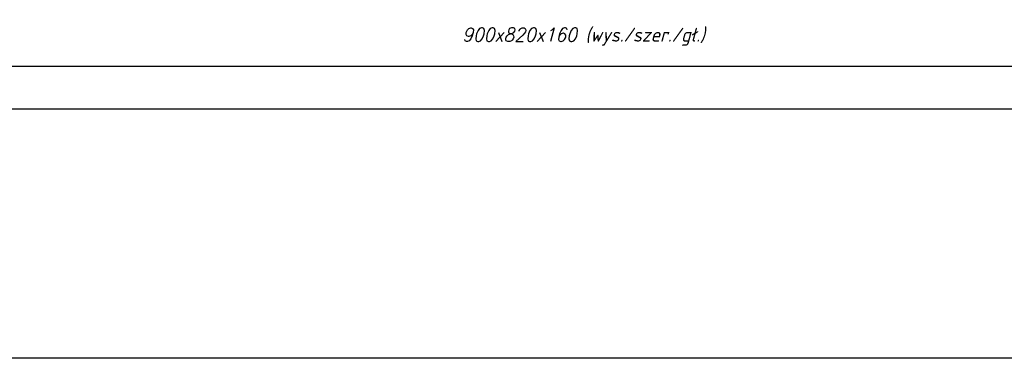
# Model space of a CAD drawing. Extents: x -635870 to -372006, y -44437 to 104716.
# Tile 2 of 221: x -626642 to -608210, y -44437 to -38096. Entities that reach past the tile are written whole.
import ezdxf

# ---------------------------------------------------------------- set-up
doc = ezdxf.new("R2010")
doc.units = 0
doc.header["$MEASUREMENT"] = 0
doc.layers.add('$ IE Tabela', color=7, linetype='Continuous')
doc.layers.add('$ IE_SCHEMAT', color=7, linetype='Continuous', lineweight=0)
doc.styles.add('ROMANS', font='romans.shx', dxfattribs={"width": 0.85})

# ---------------------------------------------------------------- blocks, each defined once
blk = doc.blocks.new('a3eee')
at = {"layer": '$ IE Tabela'}
for p, q in [((19890.8, 1286.8), (23840.8, 1286.8)), ((19730.8, 1206.8), (23930.8, 1206.8))]:
    blk.add_line(p, q, dxfattribs=at)

msp = doc.modelspace()

# ---------------------------------------------------------------- linework, layer by layer
at = {"layer": '$ IE_SCHEMAT', "color": 3, "lineweight": 30, "ltscale": 2}
msp.add_lwpolyline([(-635870, 89477), (-372006, 89477), (-372006, -44437), (-635870, -44437)], close=True, dxfattribs=at)

# ---------------------------------------------------------------- block references
at = {"layer": '$ IE Tabela', "transparency": 33554687, "xscale": 10, "yscale": 10, "zscale": 10}
msp.add_blockref('a3eee', (-829112, -51835), dxfattribs=at)

# ---------------------------------------------------------------- texts
at = {"layer": '$ IE_SCHEMAT', "color": 0, "ltscale": 2, "style": 'ROMANS', "oblique": 15, "width": 0.9}
msp.add_text('900x820x160 (wys./szer./gł.)', height=260, dxfattribs=at).set_placement((-618359, -38507))

doc.saveas('drawing.dxf')
